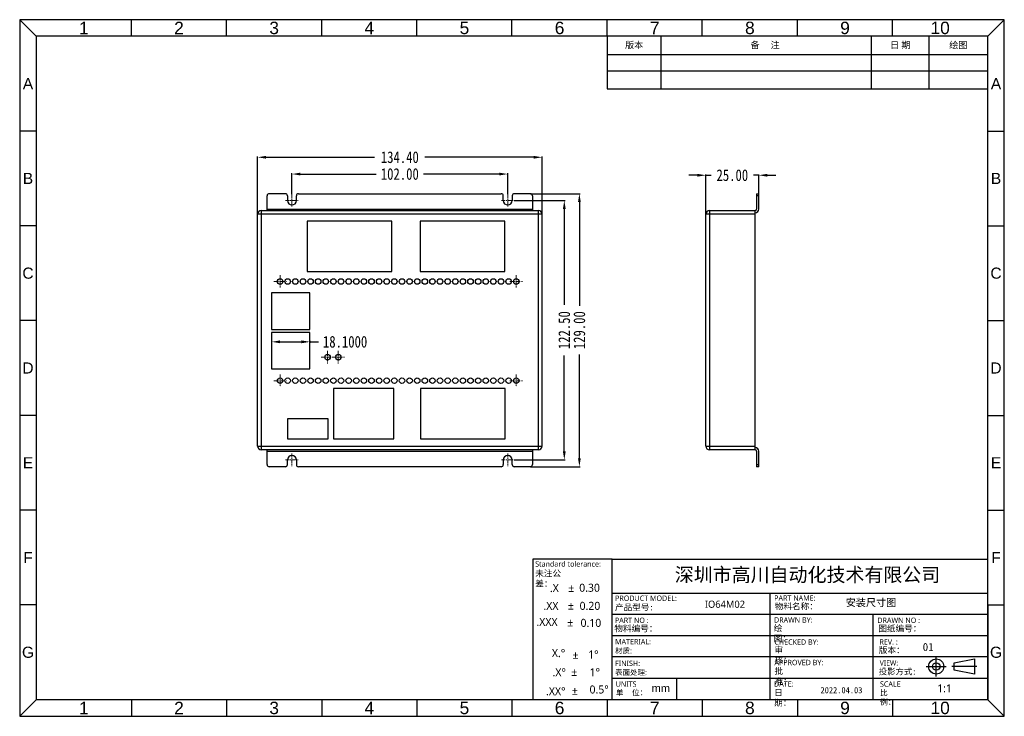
# Model space of a CAD drawing. Header units: inches. Extents: x 4221 to 4687, y 331 to 660.
import ezdxf
from ezdxf.enums import TextEntityAlignment as Align

# ---------------------------------------------------------------- set-up
doc = ezdxf.new("R2010")
doc.units = ezdxf.units.IN
doc.header["$LTSCALE"] = 1.21
doc.header["$MEASUREMENT"] = 0
doc.header["$PDMODE"] = 3
doc.header["$PDSIZE"] = 0.3125
doc.linetypes.add('CENTER', pattern=[0.6, 0.375, -0.075, 0.075, -0.075])
doc.layers.get('0').update_dxf_attribs({"linetype": 'CONTINUOUS'})
doc.layers.get('Defpoints').update_dxf_attribs({"linetype": 'CONTINUOUS'})
doc.styles.get("Standard").update_dxf_attribs({"font": 'txt', "width": 0.8})
doc.styles.add('微软雅黑', font='txt')
doc.dimstyles.get("Standard").update_dxf_attribs({"dimtxt": 5.5, "dimasz": 4, "dimexe": 0.18, "dimexo": 1, "dimgap": 2, "dimtad": 0, "dimzin": 1, "dimdsep": 46, "dimtxsty": 'Standard', "dimcen": 0.09, "dimadec": 0, "dimazin": 0, "dimtp": 0.01, "dimtm": 0.01, "dimtfac": 1, "dimtmove": 0, "dimatfit": 3, "dimfxl": 1, "dimtfillclr": 256, "dimtolj": 1, "dimtzin": 4, "dimarcsym": 0})

# ---------------------------------------------------------------- blocks, each defined once
blk = doc.blocks.new('*D47')
at = {"color": 0, "lineweight": -2, "ltscale": 5}
for p, q in [((4340.48, 508.17), (4340.48, 507.32)), ((4344.48, 507.72), (4354.58, 507.72)), ((4358.58, 508.17), (4358.58, 507.32)), ((4358.58, 507.72), (4362.58, 507.72))]:
    blk.add_line(p, q, dxfattribs=at)
at = {"color": 0, "ltscale": 5}
for points in [[(4344.48, 508.39), (4344.48, 507.05), (4340.48, 507.72)], [(4354.58, 507.05), (4354.58, 508.39), (4358.58, 507.72)]]:
    blk.add_solid(points, dxfattribs=at)
at = {"layer": 'Defpoints', "color": 0}
for p in [(4340.48, 508.31), (4358.58, 508.31), (4358.58, 507.72)]:
    blk.add_point(p, dxfattribs=at)
at = {"color": 0, "ltscale": 5, "insert": (4375.22, 507.72), "char_height": 5.5, "attachment_point": 5}
blk.add_mtext('\\A1;18.1000', dxfattribs=at)
blk = doc.blocks.new('*D57')
at = {"color": 0, "lineweight": -2, "ltscale": 5}
for p, q in [((4350.08, 577.56), (4350.08, 587.38)), ((4354.08, 586.99), (4389.92, 586.99)), ((4448.08, 586.99), (4412.25, 586.99)), ((4452.08, 577.56), (4452.08, 587.38))]:
    blk.add_line(p, q, dxfattribs=at)
at = {"color": 0, "ltscale": 5}
for points in [[(4354.08, 587.65), (4354.08, 586.32), (4350.08, 586.99)], [(4448.08, 586.32), (4448.08, 587.65), (4452.08, 586.99)]]:
    blk.add_solid(points, dxfattribs=at)
at = {"layer": 'Defpoints', "color": 0}
for p in [(4452.08, 586.99), (4350.08, 577.43), (4452.08, 577.43)]:
    blk.add_point(p, dxfattribs=at)
at = {"color": 0, "ltscale": 5, "insert": (4401.08, 586.99), "char_height": 5.5, "attachment_point": 5}
blk.add_mtext('\\A1;102.00', dxfattribs=at)
blk = doc.blocks.new('*D58')
at = {"color": 0, "lineweight": -2, "ltscale": 5}
for p, q in [((4333.88, 568.12), (4333.88, 595.32)), ((4337.88, 594.92), (4389.18, 594.92)), ((4464.28, 594.92), (4412.98, 594.92)), ((4468.28, 568.16), (4468.28, 595.32))]:
    blk.add_line(p, q, dxfattribs=at)
at = {"color": 0, "ltscale": 5}
for points in [[(4337.88, 595.59), (4337.88, 594.25), (4333.88, 594.92)], [(4464.28, 594.25), (4464.28, 595.59), (4468.28, 594.92)]]:
    blk.add_solid(points, dxfattribs=at)
at = {"layer": 'Defpoints', "color": 0}
for p in [(4468.28, 594.92), (4333.88, 567.98), (4468.28, 568.02)]:
    blk.add_point(p, dxfattribs=at)
at = {"color": 0, "ltscale": 5, "insert": (4401.08, 594.92), "char_height": 5.5, "attachment_point": 5}
blk.add_mtext('\\A1;134.40', dxfattribs=at)
blk = doc.blocks.new('*D59')
at = {"color": 0, "lineweight": -2, "ltscale": 5}
for p, q in [((4455.19, 574.47), (4479.21, 574.47)), ((4478.81, 570.47), (4478.81, 525.12)), ((4478.81, 455.97), (4478.81, 501.32)), ((4455.19, 451.97), (4479.21, 451.97))]:
    blk.add_line(p, q, dxfattribs=at)
at = {"color": 0, "ltscale": 5}
for points in [[(4479.48, 570.47), (4478.15, 570.47), (4478.81, 574.47)], [(4478.15, 455.97), (4479.48, 455.97), (4478.81, 451.97)]]:
    blk.add_solid(points, dxfattribs=at)
at = {"layer": 'Defpoints', "color": 0}
for p in [(4455.05, 574.47), (4455.05, 451.97), (4478.81, 451.97)]:
    blk.add_point(p, dxfattribs=at)
at = {"color": 0, "ltscale": 5, "insert": (4478.81, 513.22), "char_height": 5.5, "attachment_point": 5, "rotation": 90}
blk.add_mtext('\\A1;122.50', dxfattribs=at)
blk = doc.blocks.new('*D60')
at = {"color": 0, "lineweight": -2, "ltscale": 5}
for p, q in [((4462.92, 577.72), (4486.35, 577.72)), ((4485.96, 573.72), (4485.96, 524.75)), ((4485.96, 452.72), (4485.96, 501.69)), ((4462.92, 448.72), (4486.35, 448.72))]:
    blk.add_line(p, q, dxfattribs=at)
at = {"color": 0, "ltscale": 5}
for points in [[(4486.62, 573.72), (4485.29, 573.72), (4485.96, 577.72)], [(4485.29, 452.72), (4486.62, 452.72), (4485.96, 448.72)]]:
    blk.add_solid(points, dxfattribs=at)
at = {"layer": 'Defpoints', "color": 0}
for p in [(4462.78, 577.72), (4485.96, 577.72), (4462.78, 448.72)]:
    blk.add_point(p, dxfattribs=at)
at = {"color": 0, "ltscale": 5, "insert": (4485.96, 513.22), "char_height": 5.5, "attachment_point": 5, "rotation": 90}
blk.add_mtext('\\A1;129.00', dxfattribs=at)
blk = doc.blocks.new('*D61')
at = {"color": 0, "lineweight": -2, "ltscale": 5}
for p, q in [((4541.73, 586.43), (4537.73, 586.43)), ((4545.73, 568.12), (4545.73, 586.82)), ((4545.73, 586.43), (4548.16, 586.43)), ((4570.73, 586.43), (4568.3, 586.43)), ((4570.73, 577.86), (4570.73, 586.82)), ((4574.73, 586.43), (4578.73, 586.43))]:
    blk.add_line(p, q, dxfattribs=at)
at = {"color": 0, "ltscale": 5}
for points in [[(4541.73, 585.76), (4541.73, 587.09), (4545.73, 586.43)], [(4574.73, 587.09), (4574.73, 585.76), (4570.73, 586.43)]]:
    blk.add_solid(points, dxfattribs=at)
at = {"layer": 'Defpoints', "color": 0}
for p in [(4570.73, 586.43), (4570.73, 577.72), (4545.73, 567.98)]:
    blk.add_point(p, dxfattribs=at)
at = {"color": 0, "ltscale": 5, "insert": (4558.23, 586.43), "char_height": 5.5, "attachment_point": 5}
blk.add_mtext('\\A1;25.00', dxfattribs=at)

msp = doc.modelspace()

# ---------------------------------------------------------------- linework, layer by layer
for p, q in [((4499.06588, 652.08771), (4499.06588, 627.2101)), ((4678.9343, 652.08771), (4499.06588, 652.08771)), ((4678.9343, 611.81131), (4678.9343, 652.08771)), ((4464.0222, 404.99655), (4464.0222, 338.61511)), ((4501.40417, 404.99655), (4464.0222, 404.99655)), ((4678.9343, 383.39691), (4678.9343, 338.61511)), ((4531.82291, 348.74216), (4531.82291, 338.61511)), ((4459.2364, 338.61511), (4229.26326, 338.61511)), ((4678.9343, 338.61511), (4479.57519, 338.61511))]:
    msp.add_line(p, q)
at = {"color": 7, "linetype": 'Continuous'}
for p, q in [((4346.98278, 577.72051), (4339.38278, 577.72051)), ((4353.18278, 577.72051), (4448.98278, 577.72051)), ((4462.78278, 577.72051), (4455.18278, 577.72051)), ((4569.73128, 577.72051), (4569.73128, 570.45711)), ((4569.73128, 577.72051), (4570.73128, 577.72051)), ((4570.73128, 570.45711), (4570.73128, 577.72051)), ((4338.38278, 569.72051), (4338.38278, 576.72051)), ((4347.98278, 576.72051), (4347.98278, 574.47211)), ((4352.18278, 574.47211), (4352.18278, 576.72051)), ((4449.98278, 574.47211), (4449.98278, 576.72051)), ((4454.18278, 576.72051), (4454.18278, 574.47211)), ((4463.78278, 576.72051), (4463.78278, 569.72051)), ((4570.73128, 576.72051), (4569.73128, 576.72051)), ((4333.88278, 458.42051), (4333.88278, 568.02051)), ((4468.28278, 567.98391), (4333.88278, 567.98391)), ((4335.58278, 569.72051), (4335.58278, 456.72051)), ((4335.58278, 569.72051), (4466.58278, 569.72051)), ((4338.38278, 570.45711), (4463.78278, 570.45711)), ((4466.58278, 456.72051), (4466.58278, 569.72051)), ((4468.28278, 458.42051), (4468.28278, 568.02051)), ((4545.73128, 458.45711), (4545.73128, 567.98391)), ((4547.43128, 567.98391), (4545.73128, 567.98391)), ((4547.43128, 567.96183), (4547.43128, 458.45711)), ((4547.46788, 569.72051), (4547.46788, 568.02051)), ((4547.46788, 569.72051), (4568.99468, 569.72051)), ((4568.99468, 568.02051), (4547.46788, 568.02051)), ((4568.99468, 456.72051), (4568.99468, 569.72051)), ((4357.21678, 564.68451), (4357.21678, 540.98051)), ((4397.30678, 564.68451), (4357.21678, 564.68451)), ((4397.30678, 540.98051), (4397.30678, 564.68451)), ((4410.68278, 564.68451), (4410.68278, 540.98051)), ((4450.77278, 564.68451), (4410.68278, 564.68451)), ((4450.77278, 540.98051), (4450.77278, 564.68451)), ((4357.21678, 540.98051), (4397.30678, 540.98051)), ((4410.68278, 540.98051), (4450.77278, 540.98051)), ((4340.48278, 530.82051), (4340.48278, 513.62051)), ((4358.58278, 530.82051), (4340.48278, 530.82051)), ((4358.58278, 513.62051), (4358.58278, 530.82051)), ((4340.48278, 513.62051), (4358.58278, 513.62051)), ((4340.48278, 512.12051), (4340.48278, 494.92051)), ((4358.58278, 512.12051), (4340.48278, 512.12051)), ((4358.58278, 494.92051), (4358.58278, 512.12051)), ((4340.48278, 494.92051), (4358.58278, 494.92051)), ((4369.66278, 485.63051), (4369.66278, 461.94051)), ((4398.32278, 485.63051), (4369.66278, 485.63051)), ((4398.32278, 461.94051), (4398.32278, 485.63051)), ((4450.90278, 485.63051), (4410.81278, 485.63051)), ((4410.81278, 485.63051), (4410.81278, 461.94051)), ((4450.90278, 461.94051), (4450.90278, 485.63051)), ((4348.05278, 471.41051), (4348.05278, 461.94051)), ((4367.25278, 471.41051), (4348.05278, 471.41051)), ((4367.25278, 461.94051), (4367.25278, 471.41051)), ((4348.05278, 461.94051), (4367.25278, 461.94051)), ((4369.66278, 461.94051), (4398.32278, 461.94051)), ((4410.81278, 461.94051), (4450.90278, 461.94051)), ((4333.88278, 458.45711), (4468.28278, 458.45711)), ((4466.58278, 456.72051), (4335.58278, 456.72051)), ((4338.38278, 449.72051), (4338.38278, 456.72051)), ((4463.78278, 456.72051), (4463.78278, 449.72051)), ((4545.73128, 458.45711), (4547.43128, 458.45711)), ((4547.46788, 458.42051), (4547.46788, 456.72051)), ((4568.99468, 456.72051), (4547.46788, 456.72051)), ((4547.48997, 458.42051), (4568.99468, 458.42051)), ((4338.38278, 455.98391), (4463.78278, 455.98391)), ((4347.98278, 449.72051), (4347.98278, 451.96891)), ((4352.18278, 451.96891), (4352.18278, 449.72051)), ((4449.98278, 451.96891), (4449.98278, 449.72051)), ((4454.18278, 449.72051), (4454.18278, 451.96891)), ((4569.73128, 455.98391), (4569.73128, 448.72051)), ((4570.73128, 448.72051), (4570.73128, 455.98391)), ((4346.98278, 448.72051), (4339.38278, 448.72051)), ((4448.98278, 448.72051), (4353.18278, 448.72051)), ((4462.78278, 448.72051), (4455.18278, 448.72051)), ((4569.73128, 449.72051), (4570.73128, 449.72051)), ((4570.73128, 448.72051), (4569.73128, 448.72051))]:
    msp.add_line(p, q, dxfattribs=at)
at = {"color": 1, "linetype": 'CENTER', "lineweight": 5, "ltscale": 4}
for p, q in [((4350.08278, 577.42711), (4350.08278, 571.50211)), ((4452.08278, 577.42711), (4452.08278, 571.50211)), ((4347.11278, 574.47211), (4353.05278, 574.47211)), ((4449.11278, 574.47211), (4455.05278, 574.47211)), ((4341.52578, 536.22051), (4347.46578, 536.22051)), ((4344.49578, 539.19051), (4344.49578, 533.25051)), ((4453.12578, 536.22051), (4459.06578, 536.22051)), ((4456.09578, 539.19051), (4456.09578, 533.25051)), ((4366.92778, 503.43651), (4366.92778, 497.49651)), ((4372.00778, 503.43651), (4372.00778, 497.49651)), ((4363.95778, 500.46651), (4369.89778, 500.46651)), ((4369.03778, 500.46651), (4374.97778, 500.46651)), ((4341.52578, 489.36051), (4347.46578, 489.36051)), ((4344.49578, 492.33051), (4344.49578, 486.39051)), ((4453.12578, 489.36051), (4459.06578, 489.36051)), ((4456.09578, 492.33051), (4456.09578, 486.39051)), ((4347.11278, 451.96891), (4353.05278, 451.96891)), ((4350.08278, 454.93891), (4350.08278, 449.01391)), ((4449.11278, 451.96891), (4455.05278, 451.96891)), ((4452.08278, 454.93891), (4452.08278, 449.01391))]:
    msp.add_line(p, q, dxfattribs=at)
for points in [[(4221.42644, 330.7783), (4686.77112, 330.7783), (4686.77112, 659.92453), (4221.42644, 659.92453)], [(4672.62767, 357.87184), (4672.62767, 350.75954), (4663.1446, 352.53761), (4663.1446, 356.09377)]]:
    msp.add_lwpolyline(points, close=True)
at = {"ltscale": 0.2}
for points in [[(4221.42644, 659.92453), (4229.26326, 652.08771), (4229.26326, 338.61511)], [(4274.23036, 652.08771), (4274.23036, 659.92453)], [(4319.19747, 652.08771), (4319.19747, 659.92453)], [(4364.16457, 652.08771), (4364.16457, 659.92453)], [(4409.13168, 652.08771), (4409.13168, 659.92453)], [(4454.09878, 652.08771), (4454.09878, 659.92453)], [(4499.06588, 652.08771), (4499.06588, 659.92453)], [(4544.03299, 652.08771), (4544.03299, 659.92453)], [(4589.00009, 652.08771), (4589.00009, 659.92453)], [(4633.9672, 652.08771), (4633.9672, 659.92453)], [(4678.9343, 652.08771), (4229.26326, 652.08771)], [(4229.26326, 607.30591), (4221.42644, 607.30591)], [(4678.9343, 607.30591), (4686.77112, 607.30591)], [(4229.26326, 562.52411), (4221.42644, 562.52411)], [(4678.9343, 562.52411), (4686.77112, 562.52411)], [(4229.26326, 517.74231), (4221.42644, 517.74231)], [(4678.9343, 517.74231), (4686.77112, 517.74231)], [(4229.26326, 472.96051), (4221.42644, 472.96051)], [(4678.9343, 472.96051), (4686.77112, 472.96051)], [(4229.26326, 428.17871), (4221.42644, 428.17871)], [(4678.9343, 428.17871), (4686.77112, 428.17871)], [(4229.26326, 383.39691), (4221.42644, 383.39691)], [(4274.23036, 338.61511), (4274.23036, 330.7783)], [(4319.19747, 338.61511), (4319.19747, 330.7783)], [(4364.16457, 338.61511), (4364.16457, 330.7783)], [(4409.13168, 338.61511), (4409.13168, 330.7783)], [(4454.09878, 338.61511), (4454.09878, 330.7783)], [(4499.06588, 338.61511), (4499.06588, 330.7783)]]:
    msp.add_lwpolyline(points, dxfattribs=at)
for points in [[(4686.77112, 330.7783), (4678.9343, 338.61511), (4678.9343, 652.08771), (4686.77112, 659.92453)], [(4524.59562, 627.2101), (4524.59562, 652.08771)], [(4624.00456, 627.2101), (4624.00456, 652.03365)], [(4651.18828, 627.2101), (4651.18828, 652.03365)], [(4499.06588, 643.44454), (4678.9343, 643.44454)], [(4499.06588, 635.74515), (4678.9343, 635.74515)], [(4499.06588, 627.2101), (4678.9343, 627.2101)], [(4501.40417, 338.61511), (4501.40417, 404.99655), (4678.9343, 404.99655)], [(4501.40417, 389.03176), (4678.9343, 389.03176)], [(4576.14711, 338.61511), (4576.14711, 389.03176)], [(4678.9343, 383.39691), (4686.77112, 383.39691)], [(4678.9343, 378.88499), (4501.40417, 378.88499)], [(4624.77319, 338.61511), (4624.77319, 378.88499)], [(4678.9343, 368.74129), (4501.40417, 368.74129)], [(4501.40417, 358.98104), (4678.9343, 358.98104)], [(4654.60567, 349.57415), (4654.60567, 359.05722)], [(4649.86413, 354.31569), (4659.3472, 354.31569)], [(4673.81306, 354.31569), (4661.95922, 354.31569)], [(4501.40417, 348.74216), (4678.9343, 348.74216)], [(4678.9343, 338.61511), (4229.26326, 338.61511), (4221.42644, 330.7783)], [(4544.03299, 338.61511), (4544.03299, 330.7783)], [(4589.00009, 338.61511), (4589.00009, 330.7783)], [(4633.9672, 338.61511), (4633.9672, 330.7783)]]:
    msp.add_lwpolyline(points)
at = {"color": 7, "linetype": 'Continuous'}
for centre in [(4344.49578, 536.22051), (4348.09578, 536.22051), (4351.69578, 536.22051), (4355.29578, 536.22051), (4358.89578, 536.22051), (4362.49578, 536.22051), (4366.09578, 536.22051), (4369.69578, 536.22051), (4373.29578, 536.22051), (4376.89578, 536.22051), (4380.49578, 536.22051), (4384.09578, 536.22051), (4387.69578, 536.22051), (4391.29578, 536.22051), (4394.89578, 536.22051), (4398.49578, 536.22051), (4402.09578, 536.22051), (4405.69578, 536.22051), (4409.29578, 536.22051), (4412.89578, 536.22051), (4416.49578, 536.22051), (4420.09578, 536.22051), (4423.69578, 536.22051), (4427.29578, 536.22051), (4430.89578, 536.22051), (4434.49578, 536.22051), (4438.09578, 536.22051), (4441.69578, 536.22051), (4445.29578, 536.22051), (4448.89578, 536.22051), (4452.49578, 536.22051), (4456.09578, 536.22051), (4366.92778, 500.46651), (4372.00778, 500.46651), (4344.49578, 489.36051), (4348.09578, 489.36051), (4351.69578, 489.36051), (4355.29578, 489.36051), (4358.89578, 489.36051), (4362.49578, 489.36051), (4366.09578, 489.36051), (4369.69578, 489.36051), (4373.29578, 489.36051), (4376.89578, 489.36051), (4380.49578, 489.36051), (4384.09578, 489.36051), (4387.69578, 489.36051), (4391.29578, 489.36051), (4394.89578, 489.36051), (4398.49578, 489.36051), (4402.09578, 489.36051), (4405.69578, 489.36051), (4409.29578, 489.36051), (4412.89578, 489.36051), (4416.49578, 489.36051), (4420.09578, 489.36051), (4423.69578, 489.36051), (4427.29578, 489.36051), (4430.89578, 489.36051), (4434.49578, 489.36051), (4438.09578, 489.36051), (4441.69578, 489.36051), (4445.29578, 489.36051), (4448.89578, 489.36051), (4452.49578, 489.36051), (4456.09578, 489.36051)]:
    msp.add_circle(centre, 1.3, dxfattribs=at)
for radius in [3.55615, 1.77808]:
    msp.add_circle((4654.60567, 354.31569), radius)
for centre, radius, start, end in [((4339.38278, 576.72051), 1, 90, 180), ((4346.98278, 576.72051), 1, 0, 90), ((4353.18278, 576.72051), 1, 90, 180), ((4448.98278, 576.72051), 1, 0, 90), ((4455.18278, 576.72051), 1, 90, 180), ((4462.78278, 576.72051), 1, 0, 90), ((4350.08278, 574.47211), 2.1, 180, 0), ((4452.08278, 574.47211), 2.1, 180, 0), ((4335.58278, 568.02051), 1.7, 90, 180), ((4466.58278, 568.02051), 1.7, 0, 90), ((4547.46788, 567.98391), 1.7366, 90, 179.9999996), ((4568.99468, 570.45711), 1.7366, 270, 0), ((4568.99468, 570.45711), 0.7366, 270, 0), ((4335.58278, 458.42051), 1.7, 180, 270), ((4466.58278, 458.42051), 1.7, 270, 0), ((4547.46788, 458.45711), 1.7366, 180.0000004, 270), ((4568.99468, 455.98391), 1.7366, 0, 90), ((4568.99468, 455.98391), 0.7366, 0, 90), ((4350.08278, 451.96891), 2.1, 0, 180), ((4452.08278, 451.96891), 2.1, 0, 180), ((4339.38278, 449.72051), 1, 180, 270), ((4346.98278, 449.72051), 1, 270, 0), ((4353.18278, 449.72051), 1, 180, 270), ((4448.98278, 449.72051), 1, 270, 0), ((4455.18278, 449.72051), 1, 180, 270), ((4462.78278, 449.72051), 1, 270, 0)]:
    msp.add_arc(centre, radius, start, end, dxfattribs=at)
for points in [[(4547.43128, 567.96183), (4547.43128, 567.97486), (4547.42718, 568.00313), (4547.45519, 568.02051), (4547.46788, 568.02051)], [(4547.48997, 458.42051), (4547.47693, 458.42051), (4547.44866, 458.41641), (4547.43128, 458.44442), (4547.43128, 458.45711)]]:
    msp.add_open_spline(points, degree=3, knots=[0, 0, 0, 0, 0.506733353, 1, 1, 1, 1], dxfattribs=at)

# ---------------------------------------------------------------- texts
at = {"style": '微软雅黑'}
for s, height, p in [('Standard tolerance:  ', 2.5259376, (4465.04776, 402.75568)), ('PRODUCT MODEL:', 2.5259376, (4502.81399, 386.57248)), ('PART NO :', 2.525938, (4502.72008, 376.15106)), ('DRAWN BY:', 2.525938, (4577.92676, 376.2998)), ('DRAWN NO :', 2.525938, (4626.75579, 376.15413)), ('材质:', 2.525938, (4502.81399, 361.73957)), ('MATERIAL:', 2.525938, (4502.81399, 366.04208)), ('CHECKED BY:', 2.5259376, (4578.11146, 365.86232)), ('REV. :', 2.525938, (4627.76445, 365.92039)), ('FINISH:', 2.525938, (4502.81399, 355.8032)), ('APPROVED BY:', 2.5259376, (4578.11146, 356.20041)), ('VIEW:', 2.4249, (4627.91172, 355.97114)), ('表面处理:', 2.525938, (4502.81399, 351.50069)), ('DATE:', 2.525938, (4577.95492, 346.07336))]:
    msp.add_text(s, height=height, dxfattribs=at).set_placement(p, align=Align.MIDDLE_LEFT)
for s, height, p in [('.X', 3.788906, (4472.01032, 389.49009)), ('%%P', 3.788906, (4480.68029, 389.54588)), ('0.30', 3.788906, (4485.86438, 389.62968)), ('PART NAME:', 2.525938, (4577.996, 385.40361)), ('.XX', 3.788906, (4468.95646, 381.04148)), ('%%P', 3.788906, (4480.52971, 381.21842)), ('0.20', 3.788906, (4486.04156, 381.0727)), ('.XXX', 3.788906, (4465.65109, 373.47599)), ('%%P', 3.788906, (4480.2178, 373.21254)), ('0.10', 3.788906, (4486.48602, 373.03617)), ('X.%%d', 3.788906, (4472.95619, 358.73997)), ('%%P', 3.788906, (4482.7149, 357.83632)), ('1%%D', 3.788906, (4490.10516, 358.08144)), ('%%P', 3.788906, (4482.1182, 349.84012)), ('1%%D', 3.788906, (4490.78193, 349.71163)), ('.X%%d', 3.788906, (4473.25131, 349.65531)), ('.XX%%d', 3.788906, (4470.18905, 340.72491)), ('%%P', 3.788906, (4482.39563, 340.98339)), ('0.5%%D', 3.788906, (4490.74118, 341.56096)), ('UNITS', 2.525938, (4503.07537, 344.74353)), ('SCALE', 2.525938, (4628.01959, 344.75464))]:
    msp.add_text(s, height=height, dxfattribs=at).set_placement(p)
at = {"ltscale": 0.2, "attachment_point": 5, "style": '微软雅黑'}
for s, insert, char_height, width in [('{\\fArial|b0|i0|c0|p34;1}', (4251.74681, 656.00612), 5.8706224, 44.9671042), ('{\\fArial|b0|i0|c0|p34;2}', (4296.71392, 656.00612), 5.8706224, 44.9671042), ('{\\fArial|b0|i0|c0|p34;3}', (4341.68102, 656.00612), 5.8706224, 44.9671042), ('{\\fArial|b0|i0|c0|p34;4}', (4386.64812, 656.00612), 5.8706224, 44.9671042), ('{\\fArial|b0|i0|c0|p34;5}', (4431.61523, 656.00612), 5.8706224, 44.9671042), ('{\\fArial|b0|i0|c0|p34;6}', (4476.58233, 656.00612), 5.8706224, 44.9671042), ('{\\fArial|b0|i0|c0|p34;7}', (4521.54944, 656.00612), 5.8706224, 44.9671042), ('{\\fArial|b0|i0|c0|p34;8}', (4566.51654, 656.00612), 5.8706224, 44.9671042), ('{\\fArial|b0|i0|c0|p34;9}', (4611.48365, 656.00612), 5.8706224, 44.9671042), ('{\\fArial|b0|i0|c0|p34;10}', (4656.45075, 656.00612), 5.8706224, 44.9671042), ('{\\fArial|b0|i0|c0|p34;A}', (4225.34485, 629.69681), 5.2508618, 7.836815), ('{\\fArial|b0|i0|c0|p34;A}', (4682.85271, 629.69681), 5.2508618, 7.836815), ('{\\fArial|b0|i0|c0|p34;B}', (4225.34485, 584.91501), 5.2508618, 7.836815), ('{\\fArial|b0|i0|c0|p34;B}', (4682.85271, 584.91501), 5.2508618, 7.836815), ('{\\fArial|b0|i0|c0|p34;C}', (4225.34485, 540.13321), 5.2508618, 7.836815), ('{\\fArial|b0|i0|c0|p34;C}', (4682.85271, 540.13321), 5.2508618, 7.836815), ('{\\fArial|b0|i0|c0|p34;D}', (4225.34485, 495.35141), 5.2508618, 7.836815), ('{\\fArial|b0|i0|c0|p34;D}', (4682.85271, 495.35141), 5.2508618, 7.836815), ('{\\fArial|b0|i0|c0|p34;E}', (4225.34485, 450.56961), 5.2508618, 7.836815), ('{\\fArial|b0|i0|c0|p34;E}', (4682.85271, 450.56961), 5.2508618, 7.836815), ('{\\fArial|b0|i0|c0|p34;F}', (4225.34485, 405.78781), 5.2508618, 7.836815), ('{\\fArial|b0|i0|c0|p34;G}', (4225.34485, 361.00601), 5.2508618, 7.836815), ('{\\fArial|b0|i0|c0|p34;1}', (4251.74681, 334.6967), 5.8706224, 44.9671042), ('{\\fArial|b0|i0|c0|p34;2}', (4296.71392, 334.6967), 5.8706224, 44.9671042), ('{\\fArial|b0|i0|c0|p34;3}', (4341.68102, 334.6967), 5.8706224, 44.9671042), ('{\\fArial|b0|i0|c0|p34;4}', (4386.64812, 334.6967), 5.8706224, 44.9671042), ('{\\fArial|b0|i0|c0|p34;5}', (4431.61523, 334.6967), 5.8706224, 44.9671042), ('{\\fArial|b0|i0|c0|p34;6}', (4476.58233, 334.6967), 5.8706224, 44.9671042)]:
    msp.add_mtext(s, dxfattribs=dict(at, insert=insert, char_height=char_height, width=width))
at = {"style": '微软雅黑'}
for s, insert, char_height, width, attachment_point in [('版本', (4511.83075, 647.76613), 3.065546, 25.5297362, 5), ('备     注', (4573.71657, 647.76613), 3.065546, 100.5759769, 5), ('日 期', (4637.59642, 647.7391), 3.07046, 27.1837262, 5), ('绘图', (4665.06129, 647.7391), 3.07046, 27.7460201, 5), ('{\\fArial|b0|i0|c0|p34;F}', (4682.85271, 405.78781), 5.2508618, 7.836815, 5), ('深圳市高川自动化技术有限公司', (4593.77267, 397.28358), 6.5700837, 133.9124682, 5), ('{\\fSimSun|b0|i0|c134|p54;未注公差：  }', (4465.08233, 399.75506), 2.9117945, 18.6786778, 1), ('安装尺寸图', (4611.83422, 386.24141), 3.494153, 29.0193263, 1), ('{\\fSimSun|b0|i0|c134|p54;产品型号:}', (4502.76647, 383.72631), 2.9117945, 20.1229957, 1), ('{\\fSimSun|b0|i0|c134|p54;物料名称：}', (4578.287, 384.18587), 2.9117945, 19.6459617, 1), ('{\\fSimSun|b0|i0|c134|p54;物料编号：}', (4502.46323, 373.73807), 2.9117945, 19.82061, 1), ('{\\fSimSun|b0|i0|c134|p54;绘   图：}', (4577.81328, 373.8868), 2.9117945, 16.2606596, 1), ('{\\fSimSun|b0|i0|c134|p54;图纸编号：}', (4627.20827, 373.74113), 2.9117945, 19.82061, 1), ('{\\fSimSun|b0|i0|c134|p54;审   核：}', (4578.14604, 363.68333), 2.9117945, 16.6431524, 1), ('{\\fSimSun|b0|i0|c134|p54;版本：}', (4627.4702, 363.50225), 2.9117945, 19.82061, 1), ('{\\fSimSun|b0|i0|c134|p54;01}', (4648.21688, 365.42047), 3.7853328, 25.766793, 1), ('{\\fArial|b0|i0|c0|p34;G}', (4682.85271, 361.00601), 5.2508618, 7.836815, 5), ('{\\fSimSun|b0|i0|c134|p54;批   准：}', (4578.14604, 353.61942), 2.9117945, 16.6442096, 1), ('{\\fNSimSun|b0|i0|c134|p49;投影方式:}', (4627.39562, 353.32845), 2.8371331, 19.3598789, 1), ('{\\fArial|b0|i0|c0|p32;mm}', (4520.10657, 345.92653), 3.7193557, 12.8578993, 1), ('{\\fSimSun|b0|i0|c134|p54;2022.04.03}', (4599.90775, 344.5743), 2.9117945, 19.82061, 1), ('1:1', (4655.08242, 345.87685), 3.719356, 10.5702007, 1), ('{\\fNSimSun|b0|i0|c134|p49;单  位：}', (4503.14622, 343.30652), 2.6269751, 14.4780552, 1), ('{\\fSimSun|b0|i0|c134|p54;日   期：}', (4577.9895, 343.49237), 2.9117945, 16.6442096, 1), ('{\\fNSimSun|b0|i0|c134|p49;比  例：}', (4628.01147, 343.19436), 2.6269751, 13.9638232, 1), ('{\\fArial|b0|i0|c0|p34;7}', (4521.54944, 334.6967), 5.8706224, 44.9671042, 5), ('{\\fArial|b0|i0|c0|p34;8}', (4566.51654, 334.6967), 5.8706224, 44.9671042, 5), ('{\\fArial|b0|i0|c0|p34;9}', (4611.48365, 334.6967), 5.8706224, 44.9671042, 5), ('{\\fArial|b0|i0|c0|p34;10}', (4656.45075, 334.6967), 5.8706224, 44.9671042, 5)]:
    msp.add_mtext(s, dxfattribs=dict(at, insert=insert, char_height=char_height, width=width, attachment_point=attachment_point))
at = {"color": 1, "ltscale": 0.5, "insert": (4554.73921, 383.71515), "char_height": 3.381232, "width": 47.8979599, "attachment_point": 5, "style": '微软雅黑'}
msp.add_mtext('IO64M02', dxfattribs=at)

# ---------------------------------------------------------------- dimensions: what is measured, and where the dimension line sits
at = {"ltscale": 5}
for base, p1, p2, override, picture, middle in [((4468.28278, 594.921), (4333.88278, 567.98391), (4468.28278, 568.02098), {"dimexe": 0.396, "dimexo": 0.1375, "dimtoh": 1, "dimzin": 0, "dimcen": 0.198, "dimtp": 0, "dimtm": 0, "dimtdec": 4, "dimtzin": 0}, '*D58', (4401.08278, 594.921)), ((4452.08278, 586.98565), (4350.08278, 577.42711), (4452.08278, 577.42711), {"dimexe": 0.396, "dimexo": 0.1375, "dimtoh": 1, "dimzin": 0, "dimcen": 0.198, "dimtp": 0, "dimtm": 0, "dimtdec": 4, "dimtzin": 0}, '*D57', (4401.08278, 586.98565)), ((4570.73128, 586.42639), (4545.73128, 567.98391), (4570.73128, 577.72051), {"dimexe": 0.396, "dimexo": 0.1375, "dimtoh": 1, "dimzin": 0, "dimcen": 0.198, "dimtp": 0, "dimtm": 0, "dimtdec": 4, "dimtzin": 0}, '*D61', (4558.23128, 586.42639)), ((4358.58278, 507.72051), (4340.48278, 508.31177), (4358.58278, 508.31177), {"dimexe": 0.396, "dimexo": 0.1375, "dimtoh": 1, "dimdec": 4, "dimzin": 0, "dimcen": 0.198, "dimtp": 0, "dimtm": 0, "dimtdec": 4, "dimtzin": 0}, '*D47', (4375.21612, 507.72051))]:
    dim = msp.add_linear_dim(base=base, p1=p1, p2=p2, dimstyle='Standard', override=override, dxfattribs=at)
    dim.commit()
    dim.dimension.update_dxf_attribs({"geometry": picture, "text_midpoint": middle})
for base, p1, p2, picture, middle in [((4485.9566, 577.72051), (4462.78278, 448.72051), (4462.78278, 577.72051), '*D60', (4485.9566, 513.22051)), ((4478.81484, 451.96891), (4455.05278, 574.47211), (4455.05278, 451.96891), '*D59', (4478.81484, 513.22051))]:
    dim = msp.add_linear_dim(base=base, p1=p1, p2=p2, angle=90, dimstyle='Standard', override={"dimexe": 0.396, "dimexo": 0.1375, "dimtoh": 1, "dimzin": 0, "dimcen": 0.198, "dimtp": 0, "dimtm": 0, "dimtdec": 4, "dimtzin": 0}, dxfattribs=at)
    dim.commit()
    dim.dimension.update_dxf_attribs({"geometry": picture, "text_midpoint": middle})

doc.saveas('drawing.dxf')
